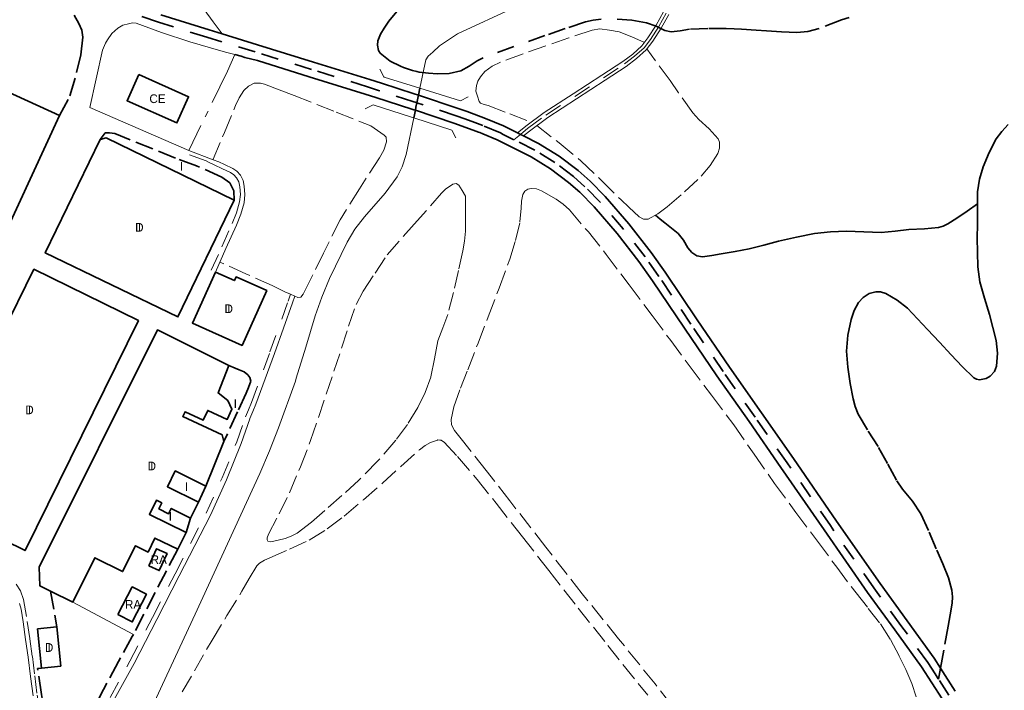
# Model space of a CAD drawing. Header units: metres. Extents: x 397317 to 400830, y 4588008 to 4590370.
# Tile 50 of 88: x 399500 to 399782, y 4588571 to 4588763. Entities that reach past the tile are written whole.
import ezdxf
from ezdxf.enums import TextEntityAlignment as Align

# ---------------------------------------------------------------- set-up
doc = ezdxf.new("R2010")
doc.units = ezdxf.units.M
doc.header["$MEASUREMENT"] = 0
for name, pattern in [('bt5mv20_nopinta', [10, 5, -5]), ('bt5mv20_tapia', [17.375, 10, -2.75, 1.875, -2.75]), ('bt5mv20_tlin1', [7, 5.25, -1.75])]:
    doc.linetypes.add(name, pattern=pattern)
for name, color, linetype, lineweight in [('CES01_LN', 7, 'Continuous', 15), ('CES03_CN', 7, 'Continuous', 15), ('COB01_LN', 7, 'Continuous', 15), ('EDI01_CN', 7, 'Continuous', 15), ('EDI01_LN', 7, 'Continuous', 15), ('ELU01_LN', 7, 'Continuous', 15), ('FLU01_LN', 7, 'Continuous', 15), ('FLU03_LN', 7, 'Continuous', 15), ('ILL01_CN', 7, 'Continuous', 15), ('ILL01_LN', 7, 'Continuous', 15), ('PAR01_LN', 7, 'Continuous', 15), ('PAU01_LN', 7, 'Continuous', 15), ('PON01_LN', 7, 'Continuous', 15), ('RAI01_CN', 7, 'Continuous', 15), ('RAI01_LN', 7, 'Continuous', 15), ('TAN01_LN', 7, 'Continuous', 15), ('VIA01_LN', 7, 'Continuous', 15), ('VIA04_LN', 7, 'Continuous', 15), ('VIA16_LN', 7, 'Continuous', 15), ('VIA19_LN', 7, 'Continuous', 15), ('VIA21_LN', 7, 'Continuous', 15), ('VIA23_LN', 7, 'Continuous', 15)]:
    doc.layers.add(name, color=color, linetype=linetype, lineweight=lineweight)
doc.styles.add('034', font='txt')

msp = doc.modelspace()

# ---------------------------------------------------------------- linework, layer by layer
at = {"layer": 'CES01_LN', "color": 7, "linetype": 'Continuous', "lineweight": 35}
msp.add_polyline3d([(399533.8, 4588747.25, 132), (399548.1, 4588740.88, 132), (399544.75, 4588733.37, 132), (399530.45, 4588739.74, 132), (399533.8, 4588747.25, 132)], dxfattribs=at)
at = {"layer": 'COB01_LN', "color": 92, "linetype": 'bt5mv20_nopinta', "lineweight": 35}
for points in [[(399666.45, 4588763.1, 132.94), (399664.19, 4588762.84, 132.91), (399661.94, 4588762.32, 132.87), (399656.08, 4588760.42, 132.67), (399650.33, 4588758.42, 132.42), (399641.42, 4588755.25, 132.32), (399632.58, 4588752, 132.25), (399630.92, 4588751.18, 132.14), (399628.59, 4588749.63, 131.74), (399626.18, 4588748.33, 130.95), (399622.87, 4588747.55, 129.57), (399619.53, 4588747.44, 128.16), (399616.89, 4588747.62, 127.1), (399614.28, 4588747.97, 126.12), (399613.53, 4588748.11, 126.08), (399612.32, 4588748.41, 126.89), (399610.62, 4588748.96, 128.96), (399609.78, 4588749.27, 129.77), (399608.91, 4588749.61, 130.07), (399605.97, 4588751.08, 129.89), (399603.1, 4588753.33, 129.72), (399602.57, 4588754.1, 129.68), (399602.25, 4588755.66, 129.6), (399602.43, 4588756.94, 129.55), (399603.15, 4588758.86, 129.46), (399604.16, 4588760.56, 129.39), (399605.54, 4588762.56, 129.54), (399607.82, 4588765.32, 130.22)], [(399737.6, 4588763.63, 158.58), (399735.37, 4588762.9, 157.58), (399728.97, 4588760.49, 154.58), (399725.76, 4588759.55, 153.07), (399722.54, 4588759.27, 151.59), (399718.2, 4588759.52, 149.92), (399713.83, 4588759.77, 148.24), (399710.9, 4588759.95, 146.6), (399706.71, 4588760.22, 143.63), (399704.57, 4588760.36, 142.2), (399702.31, 4588760.49, 141), (399697.06, 4588760.49, 138.76), (399691.77, 4588760.23, 136.69), (399689.13, 4588759.83, 135.72), (399686.5, 4588759.51, 134.81), (399684.75, 4588759.88, 134.22), (399682.18, 4588761.1, 133.47), (399679.48, 4588762.12, 133.13), (399675.25, 4588762.83, 133.07), (399671, 4588763.16, 133.01)]]:
    msp.add_polyline3d(points, dxfattribs=at)
at = {"layer": 'EDI01_LN', "color": 1, "linetype": 'Continuous', "lineweight": 35}
for points in [[(399479.74, 4588708.65, 130.62), (399495.41, 4588701.44, 135.88), (399511.07, 4588735.47, 135.88), (399495.4, 4588742.68, 132.35), (399479.74, 4588708.65, 130.62)], [(399522.73, 4588728.64, 137.92), (399524.51, 4588729.1, 137.85), (399561.17, 4588711.19, 130.94), (399545.03, 4588677.71, 136.13), (399507.01, 4588696.04, 140.22), (399522.73, 4588728.64, 137.92)], [(399465.49, 4588628.05, 135.81), (399469.48, 4588626.08, 135.81), (399466.43, 4588619.89, 135.81), (399473.5, 4588616.41, 135.81), (399476.56, 4588622.61, 135.64), (399473.99, 4588623.87, 135.64), (399476.02, 4588628, 141.69), (399479.02, 4588626.52, 141.86), (399477.84, 4588624.11, 135.64), (399480.56, 4588622.77, 135.64), (399476.76, 4588615.06, 135.64), (399481.26, 4588612.84, 135.64), (399488.95, 4588628.45, 140.28), (399493.98, 4588625.97, 138.94), (399489.32, 4588616.52, 138.94), (399501.2, 4588610.67, 136.68), (399533.7, 4588676.63, 135.97), (399503.75, 4588691.39, 135.83), (399475.78, 4588634.62, 142.22), (399470.1, 4588637.42, 140.99), (399465.49, 4588628.05, 135.81)], [(399555.81, 4588690.56, 129.91), (399549.22, 4588675.95, 129.91), (399563.44, 4588669.54, 129.91), (399570.52, 4588685.24, 129.91), (399561.74, 4588689.2, 129.91), (399561.24, 4588688.11, 129.91), (399555.81, 4588690.56, 129.91)], [(399508.53, 4588599, 133.16), (399514.86, 4588595.87, 132.83), (399521.17, 4588608.62, 132.82), (399529.19, 4588604.65, 132.5), (399532.84, 4588612.03, 131.57), (399536.47, 4588610.23, 128.66), (399538.47, 4588614.26, 129.46), (399544.98, 4588611.03, 129.21), (399547.37, 4588615.85, 129.05), (399536.89, 4588621.04, 129.76), (399538.89, 4588625.09, 129.76), (399540.43, 4588624.33, 129.66), (399539.58, 4588622.61, 128.57), (399542.36, 4588621.23, 128.34), (399543.12, 4588622.75, 128.34), (399548.67, 4588620, 128.29), (399550.92, 4588624.56, 128.28), (399542.02, 4588628.96, 128.28), (399544.27, 4588633.51, 128.28), (399553.08, 4588629.14, 128.28), (399558.2, 4588641.91, 127.83), (399557.7, 4588643.91, 127.83), (399546.45, 4588649.1, 129.24), (399547.1, 4588650.5, 129.17), (399552.3, 4588648.1, 127.92), (399553.58, 4588650.89, 127.92), (399559.18, 4588648.3, 127.92), (399560.52, 4588651.2, 127.92), (399559.4, 4588653.7, 128.06), (399556.55, 4588655.92, 129.46), (399559.65, 4588663.76, 129.9), (399539.14, 4588673.97, 135.57), (399505.26, 4588605.9, 138.21), (399505.47, 4588600.52, 133.32), (399508.53, 4588599, 133.16)], [(399505.9, 4588576.96, 133.29), (399511.42, 4588577.51, 133.29), (399510.3, 4588588.75, 133.29), (399504.78, 4588588.2, 133.29), (399505.9, 4588576.96, 133.29)]]:
    msp.add_polyline3d(points, dxfattribs=at)
at = {"layer": 'ELU01_LN', "color": 1, "linetype": 'Continuous', "lineweight": 15}
msp.add_polyline3d([(399548.18, 4588725.47, 130.94), (399519.79, 4588737.75, 130.89), (399523.44, 4588754.19, 131.16), (399524.26, 4588756.22, 131.29), (399524.85, 4588757.23, 131.4), (399526.13, 4588759.02, 131.48), (399527.8, 4588760.58, 131.51), (399529.29, 4588761.37, 131.63), (399530.89, 4588761.82, 131.72), (399531.98, 4588762.04, 131.72), (399533.06, 4588761.98, 131.72), (399536.71, 4588760.63, 131.72), (399540.37, 4588759.26, 131.72), (399548.5, 4588756.65, 131.82), (399556.7, 4588754.22, 131.92), (399559.05, 4588753.6, 131.92), (399561.39, 4588752.98, 131.92), (399559.3, 4588748.2, 132.41)], dxfattribs=at)
at = {"layer": 'FLU01_LN', "color": 150, "linetype": 'Continuous', "lineweight": 15}
for points in [[(399641.81, 4588766.54, 125.51), (399625.2, 4588758.93, 125.12), (399620.1, 4588755.49, 125.04), (399618.13, 4588753.68, 124.99), (399616.84, 4588752.5, 124.96), (399616.11, 4588751.42, 124.96), (399614.45, 4588743.33, 124.87)], [(399612.7, 4588734.8, 124.78), (399610.54, 4588724.29, 124.66), (399609.41, 4588720.74, 124.61), (399607.9, 4588717.86, 124.56), (399604.46, 4588713.16, 124.45), (399598.55, 4588706.39, 124.28), (399595.82, 4588702.88, 124.19), (399593.59, 4588699.12, 124.11), (399588.57, 4588688.71, 124.34), (399586.3, 4588683.41, 124.4), (399584.4, 4588677.99, 124.11), (399581.69, 4588669.06, 123.21), (399578.97, 4588660.12, 122.31), (399578.74, 4588659.29, 122.25), (399573.91, 4588645.85, 121.84), (399571.34, 4588639.27, 121.72), (399568.53, 4588632.76, 121.65), (399559.26, 4588612.56, 121.67), (399549.97, 4588592.38, 121.65), (399540.6, 4588572.19, 121.24), (399531.24, 4588551.99, 120.94)]]:
    msp.add_polyline3d(points, dxfattribs=at)
at = {"layer": 'FLU03_LN', "color": 150, "linetype": 'bt5mv20_nopinta', "lineweight": 35}
msp.add_polyline3d([(399614.45, 4588743.33, 124.87), (399614.04, 4588741.33, 124.85), (399613.6, 4588739.16, 124.82), (399613.33, 4588737.86, 124.81), (399613.15, 4588736.99, 124.8), (399612.7, 4588734.8, 124.78)], dxfattribs=at)
at = {"layer": 'ILL01_LN', "color": 150, "linetype": 'bt5mv20_tlin1', "lineweight": 35}
for points in [[(399511.07, 4588735.47, 130.63), (399514.08, 4588741.18, 130.97), (399515.98, 4588747.79, 131.31), (399517.15, 4588752.85, 131.41), (399517.76, 4588757.97, 131.38), (399517.44, 4588759.95, 131.38), (399516.58, 4588761.9, 131.38), (399515.24, 4588764.29, 131.38)], [(399561.17, 4588711.19, 127.64), (399561.11, 4588713.85, 127.81), (399559.91, 4588716.16, 127.98), (399557.63, 4588717.81, 128.51), (399550.35, 4588721.08, 130.22), (399544.31, 4588723.27, 131.08), (399526.98, 4588730.3, 131.34), (399525.45, 4588730.56, 131.34), (399524.14, 4588730.5, 131.21), (399522.73, 4588728.64, 130.53)], [(399559.65, 4588663.76, 125.1), (399561.49, 4588663.02, 125.1), (399562.65, 4588662.49, 125.09), (399564.02, 4588661.96, 125.07), (399565.1, 4588661.13, 125.03), (399565.64, 4588660.3, 125.01), (399565.93, 4588659.23, 124.99), (399565.32, 4588657.42, 124.99), (399564.63, 4588655.83, 124.99), (399562.14, 4588650.49, 124.93), (399558.2, 4588641.91, 124.87)], [(399553.08, 4588629.14, 124.48), (399550.92, 4588624.56, 124.38)], [(399548.67, 4588620, 124.38), (399547.37, 4588615.85, 124.5)], [(399544.98, 4588611.03, 124.5), (399532.28, 4588586.63, 124.5), (399531.96, 4588586.02, 124.5), (399527.99, 4588578.79, 124.5), (399523.65, 4588570.84, 124.54), (399520.85, 4588565.22, 124.54), (399518.08, 4588560.82, 124.54), (399515.99, 4588555.92, 124.42), (399514.77, 4588550.92, 124.31), (399514.43, 4588544.35, 123.92), (399514.14, 4588534.44, 123.75), (399514.67, 4588514.68, 124), (399514.07, 4588514.55, 125.04), (399513.91, 4588516.63, 125.15), (399513.36, 4588524.12, 125.5), (399512.52, 4588531.58, 125.93), (399510.81, 4588542.44, 127.3), (399508.92, 4588553.26, 128.79), (399507.37, 4588561.33, 129.51), (399505.88, 4588569.4, 129.86), (399504.77, 4588576.8, 130), (399505.9, 4588576.96, 130.01)], [(399508.53, 4588599, 128.98), (399510.3, 4588588.75, 128.85)]]:
    msp.add_polyline3d(points, dxfattribs=at)
at = {"layer": 'PAR01_LN', "color": 3, "linetype": 'bt5mv20_tlin1', "lineweight": 15}
for points in [[(399678.89, 4588756.48, 133.89), (399675.29, 4588758.07, 133.83), (399671.63, 4588759.45, 133.79), (399668.86, 4588759.97, 133.79), (399666.05, 4588760.34, 133.79), (399666.04, 4588760.34, 133.79), (399663.9, 4588759.98, 133.81), (399657.22, 4588757.81, 133.97), (399650.56, 4588755.51, 134.07), (399644.03, 4588753.18, 133.77), (399637.53, 4588750.77, 133.4), (399635.19, 4588749.68, 133.32), (399633.11, 4588748.09, 133.27), (399631.83, 4588746.61, 133.26), (399631.1, 4588745.36, 133.27), (399630.69, 4588744.09, 133.29), (399630.54, 4588742.46, 133.31), (399630.97, 4588740.99, 133.31), (399631.41, 4588739.52, 133.31), (399631.81, 4588739.01, 133.3), (399632.9, 4588738.67, 133.29), (399634.06, 4588738.4, 133.32), (399640.22, 4588735.97, 133.75), (399646.38, 4588733.54, 134.18)], [(399647.99, 4588732.6, 134.18), (399654.4, 4588727.62, 134.56), (399660.66, 4588722.49, 135.06), (399666.48, 4588716.94, 135.92), (399672.16, 4588711.25, 136.89), (399674.35, 4588709.16, 137.12), (399677.37, 4588706.45, 137.31), (399678.63, 4588705.75, 137.32), (399679.96, 4588705.74, 137.3), (399682.74, 4588707.31, 137.26), (399685.4, 4588709.33, 137.21), (399690.38, 4588713.57, 136.94), (399695.12, 4588718.04, 136.69), (399697.75, 4588721.17, 136.64), (399699.9, 4588724.61, 136.6), (399700.44, 4588726.15, 136.59), (399700.43, 4588727.8, 136.59), (399700.02, 4588728.75, 136.57), (399697.39, 4588731.64, 136.32), (399694.5, 4588734.33, 135.91), (399692.79, 4588736.3, 135.67), (399688.68, 4588742.02, 135.13), (399686.2, 4588745.52, 134.84), (399679.57, 4588754.58, 133.93)], [(399555.13, 4588722.81, 129.22), (399555.19, 4588722.94, 129.53), (399558.39, 4588730.65, 129.52), (399561.58, 4588738.36, 129.5), (399562.61, 4588740.6, 129.51), (399563.99, 4588742.67, 129.52), (399565.28, 4588743.93, 129.52), (399566.96, 4588744.74, 129.44), (399568.76, 4588744.79, 129.31), (399569.9, 4588744.49, 129.25), (399574.13, 4588742.88, 129.17), (399578.35, 4588741.24, 129.09), (399590.43, 4588736.48, 128.63), (399600.35, 4588732.56, 128.15), (399602.29, 4588731.22, 127.84), (399604.23, 4588729.88, 127.52), (399604.74, 4588729.32, 127.43), (399604.92, 4588727.98, 127.32), (399604.08, 4588725.58, 127.26), (399602.83, 4588723.35, 127.22), (399597.12, 4588714.48, 126.88), (399591.56, 4588705.55, 126.58), (399586.83, 4588696.02, 126.35), (399582.03, 4588686.38, 126.25), (399580.95, 4588684.19, 126.25), (399580.27, 4588683.37, 126.25), (399579.45, 4588683.26, 126.25), (399578.58, 4588683.65, 125.41), (399577.36, 4588684.2, 125.42), (399575.76, 4588684.91, 126.24), (399572.05, 4588686.67, 126.25), (399564.57, 4588690.06, 126.44), (399557.1, 4588693.44, 126.68)], [(399627.56, 4588712.39, 131.69), (399627.53, 4588707.35, 131.72), (399627.49, 4588702.31, 131.76), (399627.28, 4588699.47, 131.78), (399626.79, 4588696.65, 131.79), (399625.51, 4588691.05, 131.82), (399624.09, 4588684.69, 131.85), (399622.48, 4588678.38, 131.86), (399621.08, 4588674.59, 131.86), (399619.63, 4588670.83, 131.86), (399618.62, 4588665.65, 131.86), (399617.62, 4588660.44, 131.86), (399615.99, 4588655.98, 131.86), (399613.87, 4588651.71, 131.86), (399610.9, 4588646.85, 131.61), (399607.52, 4588642.3, 131.12), (399602.4, 4588636.42, 130.44), (399596.95, 4588630.89, 129.77), (399592.11, 4588626.48, 129.25), (399587.2, 4588622.16, 128.73), (399583.32, 4588618.85, 128.28), (399579.21, 4588615.68, 127.83), (399577.56, 4588614.75, 127.68), (399575.78, 4588614.12, 127.56), (399572.13, 4588613.25, 127.44), (399571.49, 4588613.13, 127.44), (399570.87, 4588613.33, 127.44), (399570.6, 4588613.78, 127.44), (399570.6, 4588614.31, 127.44), (399570.99, 4588615.34, 127.44), (399574.1, 4588621.23, 127.51), (399577.06, 4588627.22, 127.69), (399580.18, 4588634.7, 127.98), (399583.1, 4588642.26, 128.3), (399587.58, 4588655.49, 129.03), (399592.01, 4588668.73, 129.51), (399593.97, 4588675.05, 129.52), (399596.17, 4588681.26, 129.52), (399598.22, 4588685.1, 129.52), (399601.62, 4588690.29, 129.52), (399605.02, 4588695.48, 129.52), (399612.83, 4588704.34, 130.58), (399620.65, 4588713.2, 131.64), (399621.8, 4588714.36, 131.71), (399623.93, 4588715.83, 131.67), (399624.9, 4588716.01, 131.64), (399625.61, 4588715.53, 131.64), (399626.59, 4588713.96, 131.66), (399627.56, 4588712.39, 131.69)], [(399691.05, 4588560.73, 138.52), (399681.94, 4588572.41, 138.33), (399671.47, 4588585.34, 138.04), (399660.99, 4588598.27, 137.7), (399650.6, 4588611.61, 137.35), (399640.24, 4588624.97, 136.99), (399633.47, 4588633.62, 137.04), (399626.69, 4588642.27, 137.17), (399624.37, 4588645.16, 137.04), (399623.55, 4588646.71, 136.96), (399623.38, 4588648.31, 136.94), (399624.21, 4588651.86, 137.02), (399626.1, 4588657.23, 137.2), (399628.22, 4588662.55, 137.42), (399631.14, 4588670.14, 137.8), (399634.05, 4588677.74, 138.17), (399637.16, 4588685.99, 138.45), (399640.22, 4588694.27, 138.53), (399641.83, 4588699.61, 138.45), (399643.16, 4588705.02, 138.33), (399643.48, 4588708.92, 138.21), (399643.57, 4588710.9, 138.14), (399643.97, 4588712.86, 138.1), (399644.54, 4588713.74, 138.18), (399645.42, 4588714.31, 138.35), (399646.38, 4588714.56, 138.56), (399647.89, 4588714.46, 138.94), (399649.32, 4588713.92, 139.2), (399653.58, 4588711.51, 139.56), (399655.56, 4588710.09, 139.73), (399657.33, 4588708.41, 139.91), (399662.77, 4588702.11, 140.58), (399667.91, 4588695.63, 141.2), (399674.5, 4588686.89, 141.75), (399681.06, 4588678.13, 142.17), (399686.4, 4588670.94, 142.53), (399691.74, 4588663.75, 142.86), (399698.1, 4588655.23, 143.12), (399704.46, 4588646.7, 143.37), (399710.33, 4588638.3, 143.72), (399716.18, 4588629.89, 144.07), (399722.31, 4588621.61, 144.38), (399728.47, 4588613.34, 144.66), (399734.01, 4588605.93, 144.8), (399739.55, 4588598.52, 144.72), (399743.07, 4588594.09, 144.57), (399746.57, 4588589.65, 144.39), (399749.43, 4588585.13, 144.21), (399751.94, 4588580.38, 144.02), (399753.84, 4588576.5, 143.86), (399755.57, 4588572.5, 143.7), (399756.79, 4588568.7, 143.47)], [(399546.3, 4588570.09, 125.39), (399554.83, 4588584.97, 126.19), (399559.12, 4588592, 126.62), (399563.41, 4588599.03, 127.09), (399565.49, 4588602.67, 127.36), (399567.68, 4588606.28, 127.66), (399568.42, 4588607.06, 127.74), (399569.85, 4588607.89, 127.89), (399571.37, 4588608.58, 128.05), (399577.08, 4588611.05, 128.82), (399582.71, 4588613.69, 129.59), (399587.88, 4588616.91, 130.22), (399592.74, 4588620.57, 130.88), (399598.26, 4588625.23, 131.74), (399603.69, 4588629.99, 132.59), (399608.99, 4588634.78, 133.43), (399614.3, 4588639.58, 134.27), (399616, 4588640.85, 134.46), (399617.45, 4588641.71, 134.61), (399619.46, 4588642.35, 134.79), (399619.62, 4588642.4, 134.8), (399620.2, 4588642.34, 134.85), (399620.58, 4588642.3, 134.89), (399620.98, 4588642.06, 134.92), (399621.39, 4588641.8, 134.95), (399625.26, 4588637.64, 135.18), (399630.87, 4588631.04, 135.35), (399636.29, 4588624.25, 135.43), (399643.87, 4588614.58, 135.56), (399651.46, 4588604.91, 135.67), (399659.89, 4588594.18, 135.73), (399668.32, 4588583.45, 135.79), (399679.83, 4588569.15, 136.31)]]:
    msp.add_polyline3d(points, dxfattribs=at)
at = {"layer": 'PAU01_LN', "color": 202, "linetype": 'Continuous', "lineweight": 15}
msp.add_polyline3d([(399514.86, 4588595.87, 127.95), (399532.28, 4588586.63, 124.5)], dxfattribs=at)
at = {"layer": 'PON01_LN', "color": 1, "linetype": 'Continuous', "lineweight": 15}
for points in [[(399604.09, 4588746.54, 133.08), (399602.92, 4588748.75, 133.08)], [(399604.09, 4588746.54, 133.08), (399604.18, 4588746.51, 133.08), (399613.24, 4588743.7, 133.08), (399613.48, 4588743.63, 133.08), (399614.45, 4588743.33, 133.08), (399626.12, 4588739.71, 133.08)], [(399626.12, 4588739.71, 133.08), (399628.33, 4588740.88, 133.08)], [(399601.01, 4588738.55, 133.08), (399598.79, 4588737.41, 133.08)], [(399601.01, 4588738.55, 133.08), (399611.79, 4588735.09, 133.08), (399612.7, 4588734.8, 133.08), (399623.6, 4588731.29, 133.08)], [(399623.6, 4588731.29, 133.08), (399624.74, 4588729.07, 133.08)]]:
    msp.add_polyline3d(points, dxfattribs=at)
at = {"layer": 'RAI01_LN', "color": 202, "linetype": 'Continuous', "lineweight": 35}
for points in [[(399536.68, 4588606.33, 125.63), (399538.91, 4588611.19, 125.63), (399541.93, 4588609.8, 125.63), (399539.7, 4588604.94, 125.63), (399536.68, 4588606.33, 125.63)], [(399527.85, 4588592.3, 126.68), (399531.95, 4588600.22, 126.65), (399536.03, 4588598.11, 126.64), (399531.93, 4588590.19, 126.67), (399527.85, 4588592.3, 126.68)]]:
    msp.add_polyline3d(points, dxfattribs=at)
at = {"layer": 'TAN01_LN', "color": 1, "linetype": 'bt5mv20_tapia', "lineweight": 15}
msp.add_polyline3d([(399559.3, 4588748.2, 132.41), (399548.18, 4588725.47, 130.94)], dxfattribs=at)
at = {"layer": 'VIA01_LN', "color": 6, "linetype": 'bt5mv20_nopinta', "lineweight": 35}
for points in [[(399613.41, 4588739.22, 132.99), (399612.45, 4588739.53, 132.98), (399602.61, 4588742.7, 132.85), (399599.42, 4588743.73, 132.81), (399583.33, 4588748.73, 132.85), (399567.23, 4588753.71, 132.8), (399553.37, 4588757.96, 132.4), (399539.47, 4588762.27, 131.94), (399534.65, 4588763.92, 131.82)], [(399766.17, 4588569.22, 145.39), (399763.22, 4588573.8, 145.13), (399763.16, 4588573.89, 145.13), (399762.27, 4588575.27, 145.05), (399760.15, 4588578.55, 144.87), (399752.41, 4588589.21, 144.18), (399744.66, 4588599.95, 143.47), (399732.2, 4588617.85, 142.29), (399719.83, 4588635.79, 141.11), (399710.66, 4588648.9, 140.33), (399701.46, 4588662.02, 139.58), (399692.18, 4588675.66, 138.74), (399682.99, 4588689.32, 137.81), (399679.05, 4588694.9, 137.36), (399672.73, 4588702.98, 136.64), (399666.01, 4588710.8, 135.95), (399661.81, 4588715.06, 135.58), (399658.49, 4588717.99, 135.32), (399653.14, 4588722.03, 134.93), (399647.43, 4588725.58, 134.54), (399641.44, 4588728.55, 134.18), (399638.38, 4588730.06, 133.99), (399637.53, 4588730.48, 133.94), (399632.49, 4588732.62, 133.66), (399630.18, 4588733.48, 133.54), (399627.32, 4588734.54, 133.39), (399624.83, 4588735.38, 133.32), (399613.6, 4588739.16, 133), (399613.41, 4588739.22, 132.99)]]:
    msp.add_polyline3d(points, dxfattribs=at)
at = {"layer": 'VIA04_LN', "color": 1, "linetype": 'Continuous', "lineweight": 35}
for points in [[(399603.4, 4588744.75, 132.85), (399600.08, 4588745.82, 132.81), (399583.98, 4588750.82, 132.85), (399567.88, 4588755.81, 132.8), (399557.75, 4588758.91, 132.51), (399554.01, 4588760.06, 132.4), (399540.15, 4588764.36, 131.94)], [(399561.39, 4588752.98, 131.92), (399563.19, 4588752.47, 132.62), (399564.28, 4588752.14, 132.64), (399567.9, 4588751.29, 132.8), (399582.68, 4588746.63, 132.85), (399598.76, 4588741.63, 132.81), (399601.82, 4588740.65, 132.85)], [(399625.46, 4588737.48, 133.32), (399614.1, 4588741.31, 132.99), (399614.04, 4588741.33, 132.99), (399612.85, 4588741.71, 132.97), (399603.4, 4588744.75, 132.85)], [(399601.82, 4588740.65, 132.85), (399612.11, 4588737.34, 132.98), (399612.72, 4588737.14, 132.99), (399613.15, 4588736.99, 133), (399624.2, 4588733.28, 133.32)], [(399659.88, 4588719.69, 135.32), (399654.39, 4588723.84, 134.93), (399648.5, 4588727.5, 134.54), (399644.16, 4588729.65, 134.28), (399643.31, 4588730.07, 134.23), (399642.47, 4588730.49, 134.18), (399638.45, 4588732.48, 133.94), (399633.3, 4588734.66, 133.66), (399628.05, 4588736.61, 133.39), (399625.46, 4588737.48, 133.32)], [(399624.2, 4588733.28, 133.32), (399626.59, 4588732.47, 133.39), (399630.48, 4588731.02, 133.6), (399631.23, 4588730.74, 133.64), (399631.68, 4588730.58, 133.66), (399632.46, 4588730.25, 133.7), (399636.61, 4588728.48, 133.94), (399637.22, 4588728.18, 133.98), (399640.65, 4588726.48, 134.19), (399646.36, 4588723.66, 134.54), (399651.9, 4588720.22, 134.93), (399657.1, 4588716.28, 135.32), (399660.3, 4588713.46, 135.58), (399664.4, 4588709.31, 135.95), (399671.03, 4588701.59, 136.64), (399677.28, 4588693.59, 137.36), (399681.18, 4588688.08, 137.81), (399690.36, 4588674.43, 138.74), (399699.66, 4588660.77, 139.58), (399708.87, 4588647.65, 140.33), (399718.02, 4588634.54, 141.11), (399730.39, 4588616.6, 142.29), (399742.87, 4588598.68, 143.47), (399750.64, 4588587.92, 144.18), (399758.33, 4588577.31, 144.87), (399764.29, 4588568.08, 145.39)], [(399768.04, 4588570.37, 145.39), (399763.79, 4588576.95, 145.03), (399761.96, 4588579.79, 144.87), (399754.19, 4588590.5, 144.18), (399746.45, 4588601.22, 143.47), (399734, 4588619.1, 142.29), (399721.63, 4588637.04, 141.11), (399712.46, 4588650.16, 140.33), (399703.27, 4588663.27, 139.58), (399694, 4588676.89, 138.74), (399684.8, 4588690.57, 137.81), (399680.81, 4588696.21, 137.36), (399674.43, 4588704.37, 136.64), (399667.63, 4588712.29, 135.95), (399663.32, 4588716.65, 135.58), (399659.88, 4588719.69, 135.32)]]:
    msp.add_polyline3d(points, dxfattribs=at)
at = {"layer": 'VIA16_LN', "color": 42, "linetype": 'bt5mv20_nopinta', "lineweight": 15}
for points in [[(399641.44, 4588728.55, 134.18), (399643.31, 4588730.07, 134.18), (399643.4, 4588730.14, 134.18), (399645.36, 4588731.72, 134.18), (399650.62, 4588735.61, 134.17), (399658.86, 4588740.96, 134.11), (399667.12, 4588746.31, 134.05), (399673.15, 4588750.29, 134), (399676.04, 4588752.47, 133.97), (399678.75, 4588754.92, 133.94), (399680.58, 4588757.26, 133.83), (399682.97, 4588760.98, 133.49), (399685.11, 4588764.86, 133.25)], [(399554.62, 4588691.09, 126.53), (399557.64, 4588697.83, 126.88), (399560.64, 4588704.53, 127.23), (399561.82, 4588707.61, 127.38), (399562.72, 4588710.71, 127.53), (399562.96, 4588712.86, 127.56), (399562.79, 4588715.06, 127.6), (399562.49, 4588716.43, 127.75), (399561.88, 4588717.64, 127.99), (399561.11, 4588718.48, 128.23), (399560.14, 4588719.11, 128.46), (399557.85, 4588720.22, 128.88), (399555.48, 4588721.36, 129.3), (399554.04, 4588722.04, 129.68), (399553.11, 4588722.52, 129.81), (399547.79, 4588724.38, 129.81)], [(399525.62, 4588568.53, 124.04), (399531.26, 4588578.94, 124.18), (399537.78, 4588591.47, 124.37), (399544.23, 4588604.03, 124.52), (399548.69, 4588612.73, 124.52), (399553.15, 4588621.43, 124.5), (399557.73, 4588631.52, 124.47), (399561.91, 4588641.84, 124.51), (399564.42, 4588649, 124.62), (399565.27, 4588651.08, 124.61), (399566.11, 4588653.16, 124.62), (399571.45, 4588667.66, 124.94), (399576.65, 4588682.21, 125.36), (399577.36, 4588684.2, 125.42)], [(399498.62, 4588601.05, 130.08), (399499.88, 4588599.15, 130.06), (399500.76, 4588596.63, 130.05), (399501.84, 4588590.36, 129.91), (399502.57, 4588585.3, 129.98), (399503.3, 4588580.23, 130.04), (399503.96, 4588574.72, 130), (399504.68, 4588569.21, 129.86), (399506.17, 4588561.1, 129.51), (399507.73, 4588553.04, 128.79), (399509.61, 4588542.24, 127.3), (399511.32, 4588531.42, 125.93), (399512.15, 4588524.01, 125.5), (399512.69, 4588516.54, 125.15), (399513.56, 4588505.42, 124.57)]]:
    msp.add_polyline3d(points, dxfattribs=at)
at = {"layer": 'VIA19_LN', "color": 7, "linetype": 'Continuous', "lineweight": 15}
for points in [[(399552.53, 4588765.9, 132.61), (399555.14, 4588762.4, 132.56), (399557.75, 4588758.91, 132.51)], [(399642.47, 4588730.49, 134.18), (399642.86, 4588730.8, 134.18), (399644.84, 4588732.4, 134.18), (399650.13, 4588736.31, 134.17), (399658.4, 4588741.68, 134.11), (399666.65, 4588747.03, 134.05), (399672.66, 4588750.99, 134), (399675.49, 4588753.13, 133.97), (399678.12, 4588755.5, 133.94), (399679.88, 4588757.76, 133.83), (399682.23, 4588761.42, 133.49), (399684.36, 4588765.27, 133.25)], [(399644.16, 4588729.65, 134.28), (399645.88, 4588731.04, 134.18), (399651.11, 4588734.91, 134.17), (399659.33, 4588740.25, 134.11), (399667.59, 4588745.59, 134.05), (399673.64, 4588749.59, 134), (399676.58, 4588751.81, 133.97), (399679.38, 4588754.34, 133.94), (399681.28, 4588756.77, 133.83), (399683.7, 4588760.55, 133.49), (399685.86, 4588764.45, 133.25)], [(399555.81, 4588690.56, 126.53), (399558.83, 4588697.3, 126.88), (399561.84, 4588704.03, 127.23), (399563.05, 4588707.19, 127.38), (399564, 4588710.45, 127.53), (399564.27, 4588712.84, 127.56), (399564.08, 4588715.25, 127.6), (399563.73, 4588716.87, 127.75), (399562.96, 4588718.39, 127.99), (399561.96, 4588719.48, 128.23), (399560.78, 4588720.25, 128.46), (399558.41, 4588721.39, 128.88), (399556.82, 4588722.16, 129.16), (399555.13, 4588722.81, 129.22), (399548.18, 4588725.47, 129.46)], [(399526.8, 4588567.89, 124.04), (399532.45, 4588578.31, 124.18), (399538.97, 4588590.85, 124.37), (399545.42, 4588603.42, 124.52), (399549.89, 4588612.12, 124.52), (399554.36, 4588620.85, 124.5), (399558.97, 4588630.99, 124.47), (399563.17, 4588641.37, 124.51), (399565.66, 4588648.49, 124.62), (399565.7, 4588648.59, 124.62), (399566.52, 4588650.57, 124.61), (399567.36, 4588652.68, 124.62), (399572.71, 4588667.2, 124.94), (399577.91, 4588681.76, 125.36), (399578.58, 4588683.65, 125.41)], [(399499.62, 4588595.52, 129.76), (399500.11, 4588593.83, 129.8), (399500.64, 4588590.19, 129.91), (399501.37, 4588585.12, 129.98), (399502.1, 4588580.07, 130.04), (399502.76, 4588574.57, 130), (399503.48, 4588569.02, 129.86)]]:
    msp.add_polyline3d(points, dxfattribs=at)
at = {"layer": 'VIA21_LN', "color": 2, "linetype": 'bt5mv20_tlin1', "lineweight": 35}
for points in [[(399783.19, 4588732.94, 170.79), (399781.42, 4588730.9, 170.81), (399779.78, 4588728.75, 170.82), (399777.75, 4588724.86, 170.81), (399776.06, 4588720.81, 170.61), (399774.95, 4588717.23, 170.12), (399774.43, 4588713.59, 169.56), (399774.39, 4588710.11, 169.18)], [(399774.39, 4588710.11, 169.18), (399771.41, 4588708.09, 167.72), (399768.43, 4588706.07, 166.25), (399765.85, 4588704.38, 164.47), (399764.57, 4588703.75, 163.43), (399763.24, 4588703.37, 162.47), (399759.15, 4588703, 160.1), (399754.68, 4588702.74, 158), (399750.78, 4588702.31, 156.57), (399746.8, 4588701.92, 155.47), (399741.83, 4588702.08, 154.45), (399736.87, 4588702.34, 153.41), (399732.23, 4588702.13, 152.2), (399727.67, 4588701.59, 150.85), (399722.47, 4588700.6, 148.93), (399717.3, 4588699.43, 146.98), (399713.15, 4588698.33, 145.67), (399708.94, 4588697.28, 144.65), (399704.91, 4588696.49, 144.02), (399700.83, 4588695.76, 143.55), (399698.16, 4588695.3, 143.36), (399695.48, 4588694.94, 143.13), (399693.89, 4588695.24, 142.78), (399692.46, 4588696.2, 142.26), (399691.31, 4588697.51, 141.61), (399690.09, 4588699.68, 140.53), (399688.57, 4588701.61, 139.61), (399686.65, 4588703.12, 138.92), (399684.74, 4588704.65, 138.24), (399683.39, 4588705.79, 137.76), (399682.04, 4588706.92, 137.27)], [(399774.39, 4588710.11, 169.18), (399774.38, 4588708.96, 169.06), (399774.36, 4588704.34, 168.49), (399774.35, 4588700.32, 167.77), (399774.36, 4588696.31, 167.02), (399774.49, 4588692.05, 166.28), (399775.09, 4588687.79, 165.59), (399776.42, 4588683.08, 164.92), (399777.86, 4588678.42, 164.37), (399778.83, 4588674.68, 164), (399779.73, 4588670.92, 163.64), (399780.14, 4588667.27, 163.25), (399779.86, 4588663.58, 162.77), (399779.25, 4588662, 162.21), (399778.03, 4588660.71, 161.57), (399776.91, 4588660.05, 161.31), (399775, 4588659.66, 160.97), (399774.11, 4588659.82, 160.84), (399773.36, 4588660.27, 160.75), (399770.04, 4588663.47, 160.49), (399766.82, 4588666.79, 160.22), (399763.46, 4588670.44, 159.83), (399760.09, 4588674.08, 159.34), (399757.2, 4588677.14, 158.78), (399754.28, 4588680.17, 158.12), (399751.35, 4588682.55, 157.46), (399748.12, 4588684.39, 156.8), (399746.55, 4588684.86, 156.54), (399745.26, 4588684.9, 156.35), (399743.31, 4588684.44, 156.08), (399741.59, 4588683.32, 155.78), (399740.31, 4588681.86, 155.44), (399739.01, 4588679.51, 154.87), (399738.18, 4588676.93, 154.34), (399737.17, 4588672.43, 153.62), (399736.81, 4588667.92, 152.92), (399737.16, 4588663.26, 152.05), (399737.88, 4588658.61, 151.28), (399738.73, 4588654.16, 150.99), (399739.33, 4588651.97, 150.96), (399740.2, 4588649.83, 150.95), (399743.08, 4588644.96, 150.89), (399746.05, 4588640.26, 150.85), (399748.65, 4588635.45, 150.86), (399751.27, 4588630.66, 150.85), (399752.93, 4588628.25, 150.77), (399755.73, 4588624.84, 150.54), (399758.13, 4588621.17, 150.33), (399760.5, 4588615.98, 150.19), (399762.76, 4588610.76, 150.05), (399764.44, 4588606.83, 149.77), (399766.07, 4588602.88, 149.28), (399767.07, 4588599.27, 148.69), (399767.22, 4588597.43, 148.32), (399767.1, 4588595.61, 147.91), (399766.53, 4588592.25, 146.95), (399765.98, 4588588.97, 146), (399763.79, 4588576.95, 145.03)]]:
    msp.add_polyline3d(points, dxfattribs=at)
at = {"layer": 'VIA23_LN', "color": 42, "linetype": 'bt5mv20_nopinta', "lineweight": 35}
msp.add_polyline3d([(399763.79, 4588576.95, 145.03), (399763.22, 4588573.8, 145.13)], dxfattribs=at)

# ---------------------------------------------------------------- texts
at = {"layer": 'CES03_CN', "color": 251, "linetype": 'Continuous', "lineweight": 0, "style": '034'}
msp.add_text('CE', height=2.5, dxfattribs=at).set_placement((399539.18, 4588740.31), align=Align.MIDDLE_CENTER)
at = {"layer": 'EDI01_CN', "color": 251, "linetype": 'Continuous', "lineweight": 0, "style": '034'}
for p in [(399533.99, 4588703.4), (399559.62, 4588680.05), (399502.48, 4588651.03), (399537.55, 4588634.92), (399508.1, 4588582.85)]:
    msp.add_text('D', height=2.5, dxfattribs=at).set_placement(p, align=Align.MIDDLE_CENTER)
at = {"layer": 'ILL01_CN', "color": 251, "linetype": 'Continuous', "lineweight": 0, "style": '034'}
for p in [(399546.09, 4588720.87), (399533.99, 4588703.4), (399559.62, 4588680.05), (399502.48, 4588651.03), (399561.51, 4588652.83), (399537.55, 4588634.92), (399547.54, 4588629.03), (399542.88, 4588620.47), (399508.1, 4588582.85)]:
    msp.add_text('I', height=2.5, dxfattribs=at).set_placement(p, align=Align.MIDDLE_CENTER)
at = {"layer": 'RAI01_CN', "color": 251, "linetype": 'Continuous', "lineweight": 0, "style": '034'}
for p in [(399539.54, 4588608.06), (399532.18, 4588595.2)]:
    msp.add_text('RA', height=2.5, dxfattribs=at).set_placement(p, align=Align.MIDDLE_CENTER)

doc.saveas('drawing.dxf')
